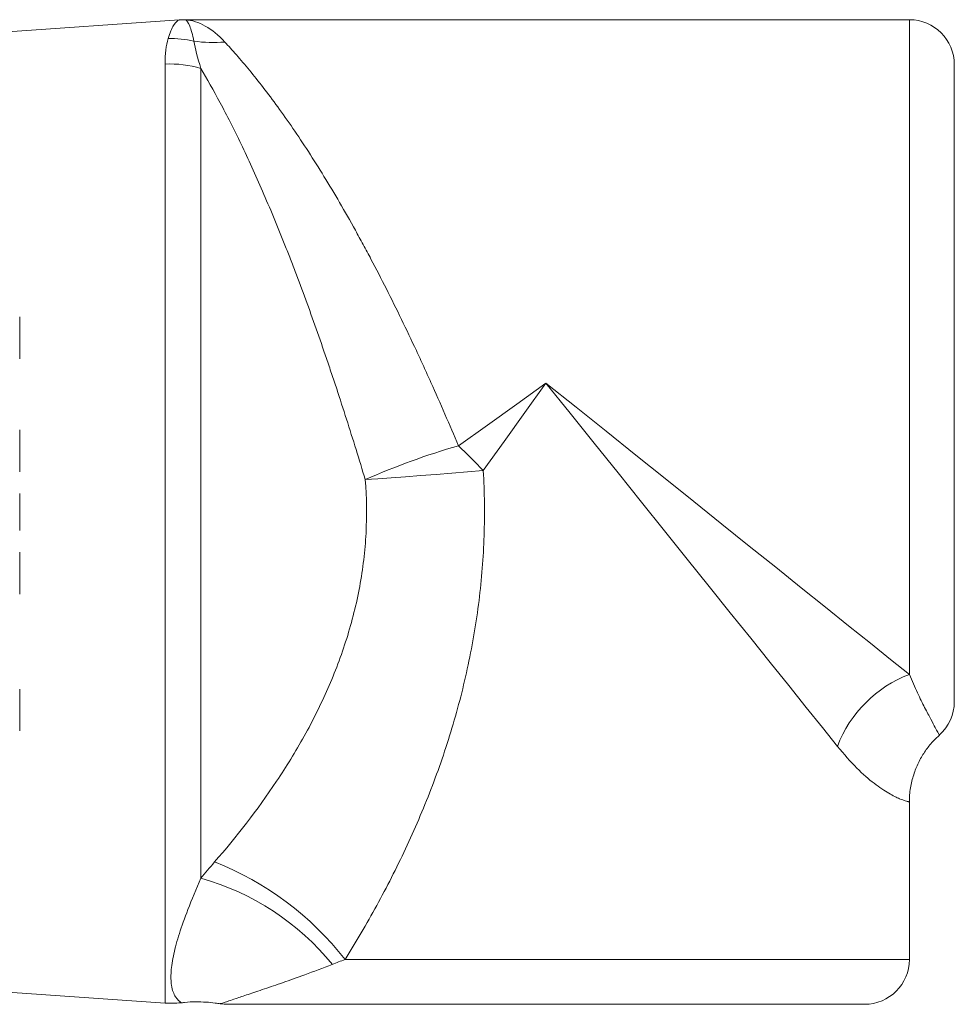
# Model space of a CAD drawing. Header units: millimetres. Extents: x 163 to 693, y 53 to 519.
# Tile 5 of 6: x 283 to 387, y 348 to 458. Entities that reach past the tile are written whole.
import ezdxf

# ---------------------------------------------------------------- set-up
doc = ezdxf.new("R2010")
doc.units = ezdxf.units.MM

msp = doc.modelspace()

# ---------------------------------------------------------------- linework, layer by layer
at = {"color": 7, "linetype": 'Continuous', "lineweight": 15}
for p, q in [((300.56, 458), (256.89, 454.94)), ((381.94, 458.02), (301.25, 458.02)), ((386.94, 453.02), (386.94, 382.02)), ((282.79, 424.89), (282.79, 420.22)), ((282.79, 412.31), (282.79, 407.64)), ((282.79, 405.2), (282.79, 401.11)), ((282.79, 398.68), (282.79, 394)), ((282.79, 383.42), (282.79, 378.75)), ((381.94, 353.29), (381.94, 370.85)), ((256.89, 351.37), (298.99, 348.42)), ((376.94, 348.29), (305.94, 348.29))]:
    msp.add_line(p, q, dxfattribs=at)
at = {"color": 8, "linetype": 'Continuous', "lineweight": 0}
for p, q in [((381.94, 385.04), (381.94, 458.02)), ((298.99, 348.42), (298.99, 453.08)), ((302.99, 452.59), (302.99, 362.33)), ((319.06, 353.29), (381.94, 353.29))]:
    msp.add_line(p, q, dxfattribs=at)
at = {"color": 8, "linetype": 'Continuous', "lineweight": 0, "flags": 128}
for points in [[(331.69, 410.53), (334.92, 412.85), (338.18, 415.18), (341.44, 417.52)], [(341.44, 417.52), (339.1, 414.26), (336.77, 411), (334.45, 407.77)], [(341.44, 417.52), (344.8, 414.83), (348.14, 412.16), (351.45, 409.5), (354.71, 406.88), (357.92, 404.31), (361.05, 401.8), (364.1, 399.35), (367.05, 396.99), (369.88, 394.71), (372.59, 392.54), (375.16, 390.48), (377.59, 388.54), (379.85, 386.72), (381.94, 385.04)], [(373.92, 377.02), (372.24, 379.12), (370.43, 381.38), (368.49, 383.8), (366.42, 386.37), (364.25, 389.08), (361.98, 391.92), (359.61, 394.87), (357.17, 397.91), (354.66, 401.05), (352.08, 404.25), (349.47, 407.52), (346.81, 410.83), (344.13, 414.17), (341.44, 417.52)], [(334.45, 407.77), (332.7, 407.63), (330.94, 407.48), (329.19, 407.35), (327.47, 407.21), (325.8, 407.09), (324.2, 406.97), (322.7, 406.86), (321.3, 406.76)]]:
    msp.add_lwpolyline(points, dxfattribs=at)
at = {"color": 7, "linetype": 'Continuous', "lineweight": 15}
for centre, radius, start, end in [((301.29, 448.02), 10, 90.2047, 94.2205), ((381.94, 453.02), 5, 0, 90), ((381.94, 382.02), 5, 312.0106, 0), ((376.94, 353.29), 5, 270, 0), ((299.69, 358.4), 10, 266, 276.0656), ((305.94, 353.29), 5, 261.3222, 270)]:
    msp.add_arc(centre, radius, start, end, dxfattribs=at)
at = {"color": 8, "linetype": 'Continuous', "lineweight": 0}
for centre, radius, start, end in [((301.23, 448.12), 9.89, 89.8605, 93.9048), ((299.73, 445.57), 10.35, 76.2121, 92.1719), ((304.38, 471.39), 15.91, 262.1167, 274.5988), ((299.69, 442.2), 10.89, 72.3618, 93.6819), ((353.52, 334.15), 79.44, 105.9502, 113.9258), ((241.5, 317.58), 129.52, 44.1359, 45.8641), ((386.79, 372.18), 13.75, 110.6354, 159.3646), ((291.71, 331.85), 34.75, 38.0942, 68.3935), ((295.25, 334.56), 28.83, 39.0669, 74.4231)]:
    msp.add_arc(centre, radius, start, end, dxfattribs=at)
for points, knots in [([(299.34, 455.92), (299.55, 456.56), (299.75, 457.05), (300.15, 457.74), (300.35, 457.94), (300.56, 457.99)], [0, 0, 0, 0, 0.5, 0.5, 1, 1, 1, 1]), ([(305.66, 455.53), (304.94, 456.3), (304.21, 456.89), (303.11, 457.52), (302.74, 457.68), (302, 457.92), (301.63, 457.99), (301.25, 458.01)], [0, 0, 0, 0, 0.5, 0.5, 0.75, 0.75, 1, 1, 1, 1]), ([(301.25, 458.01), (301.42, 457.96), (301.58, 457.73), (301.9, 456.93), (302.05, 456.37), (302.2, 455.62)], [0, 0, 0, 0, 0.5, 0.5, 1, 1, 1, 1]), ([(305.66, 455.53), (306.06, 455.1), (306.49, 454.62), (307.41, 453.56), (307.89, 453), (309.38, 451.18), (310.45, 449.82), (312.1, 447.54), (312.67, 446.75), (313.81, 445.08), (314.39, 444.21), (316.12, 441.53), (317.28, 439.64), (319.03, 436.64), (319.61, 435.62), (320.49, 434.03), (320.78, 433.5), (321.36, 432.42), (321.65, 431.88), (323.09, 429.16), (324.22, 426.92), (325.89, 423.48), (326.44, 422.32), (327.27, 420.56), (327.54, 419.96), (328.08, 418.78), (328.35, 418.19), (329.68, 415.24), (330.7, 412.88), (331.69, 410.53)], [0, 0, 0, 0, 0.0625, 0.0625, 0.125, 0.125, 0.25, 0.25, 0.3125, 0.3125, 0.375, 0.375, 0.5, 0.5, 0.5625, 0.5625, 0.59375, 0.59375, 0.625, 0.625, 0.75, 0.75, 0.8125, 0.8125, 0.84375, 0.84375, 0.875, 0.875, 1, 1, 1, 1]), ([(321.3, 406.76), (320.63, 409), (319.93, 411.24), (318.85, 414.63), (318.49, 415.75), (317.93, 417.45), (317.74, 418.02), (317.36, 419.14), (317.17, 419.7), (316.22, 422.49), (315.45, 424.67), (314.28, 427.88), (313.88, 428.93), (313.28, 430.5), (313.08, 431.02), (312.68, 432.06), (312.48, 432.57), (311.47, 435.11), (310.66, 437.05), (309.06, 440.74), (308.26, 442.49), (307.06, 444.98), (306.67, 445.79), (305.89, 447.33), (305.51, 448.06), (304.38, 450.17), (303.66, 451.45), (302.99, 452.59)], [0, 0, 0, 0, 0.125, 0.125, 0.1875, 0.1875, 0.21875, 0.21875, 0.25, 0.25, 0.375, 0.375, 0.4375, 0.4375, 0.46875, 0.46875, 0.5, 0.5, 0.625, 0.625, 0.75, 0.75, 0.8125, 0.8125, 0.875, 0.875, 1, 1, 1, 1]), ([(334.45, 407.77), (334.59, 405.34), (334.62, 402.92), (334.46, 398.09), (334.27, 395.68), (333.83, 392.08), (333.65, 390.88), (333.25, 388.49), (333.02, 387.29), (332.26, 383.73), (331.66, 381.39), (330.27, 376.77), (329.49, 374.49), (328.19, 371.12), (327.73, 370.01), (326.79, 367.79), (326.3, 366.7), (324.78, 363.46), (323.7, 361.36), (321.45, 357.24), (320.28, 355.24), (319.06, 353.29)], [0, 0, 0, 0, 0.125, 0.125, 0.25, 0.25, 0.3125, 0.3125, 0.375, 0.375, 0.5, 0.5, 0.625, 0.625, 0.6875, 0.6875, 0.75, 0.75, 0.875, 0.875, 1, 1, 1, 1]), ([(304.51, 364.15), (306.93, 366.94), (309.27, 369.93), (311.96, 373.96), (312.49, 374.78), (313.52, 376.45), (314.02, 377.31), (315.46, 379.9), (316.34, 381.67), (317.93, 385.29), (318.63, 387.14), (319.53, 390), (319.8, 390.97), (320.29, 392.92), (320.5, 393.89), (321.04, 396.83), (321.28, 398.8), (321.49, 402.76), (321.46, 404.76), (321.3, 406.76)], [0, 0, 0, 0, 0.25, 0.25, 0.3125, 0.3125, 0.375, 0.375, 0.5, 0.5, 0.625, 0.625, 0.6875, 0.6875, 0.75, 0.75, 0.875, 0.875, 1, 1, 1, 1]), ([(381.94, 385.04), (382.25, 384.34), (382.86, 382.92), (383.68, 381.28), (384.36, 379.98), (384.94, 378.91), (385.27, 378.3), (385.23, 378.37), (385.22, 378.4)], [0, 0, 0, 0, 0.148784, 0.300098, 0.461355, 0.624747, 0.882868, 1, 1, 1, 1]), ([(381.93, 370.85), (381.92, 370.85), (381.89, 370.86), (381.52, 370.95), (380.83, 371.19), (379.7, 371.73), (378.06, 372.82), (376.08, 374.51), (374.65, 376.18), (373.92, 377.02)], [0, 0, 0, 0, 0.103426, 0.22508, 0.346707, 0.506704, 0.670359, 0.832447, 1, 1, 1, 1]), ([(300.74, 348.49), (300.74, 348.49), (300.76, 348.48), (300.12, 349), (299.66, 350.2), (299.61, 351.88), (299.91, 353.8), (300.54, 356.12), (301.51, 358.86), (302.48, 361.14), (302.99, 362.33)], [0, 0, 0, 0, 0.066004, 0.219977, 0.375941, 0.499833, 0.625351, 0.744722, 0.865942, 1, 1, 1, 1]), ([(317.63, 352.73), (316.58, 352.33), (314.58, 351.57), (312.09, 350.69), (309.96, 349.97), (308.18, 349.37), (306.9, 348.93), (306.06, 348.64), (305.39, 348.42), (305.07, 348.33), (305.17, 348.36), (305.19, 348.37)], [0, 0, 0, 0, 0.117797, 0.224296, 0.332555, 0.448896, 0.567057, 0.665161, 0.763305, 0.963443, 1, 1, 1, 1])]:
    msp.add_open_spline(points, degree=3, knots=knots, dxfattribs=at)
for points in [[(298.99, 453.08), (298.99, 454.21), (299.1, 455.16), (299.34, 455.92)], [(302.2, 455.62), (302.35, 454.8), (302.62, 453.79), (302.99, 452.59)], [(302.99, 362.33), (303.47, 362.93), (303.97, 363.54), (304.51, 364.15)], [(319.06, 353.29), (318.57, 353.1), (318.09, 352.91), (317.63, 352.73)]]:
    msp.add_open_spline(points, degree=3, dxfattribs=at)
at = {"color": 7, "linetype": 'Continuous', "lineweight": 15}
for points, knots in [([(381.96, 370.85), (381.96, 370.98), (381.93, 371.63), (382.1, 372.77), (382.49, 374.21), (383.07, 375.52), (383.79, 376.68), (384.54, 377.61), (385.08, 378.1), (385.31, 378.3)], [0, 0, 0, 0, 0.047374, 0.231778, 0.407903, 0.576486, 0.738169, 0.893206, 1, 1, 1, 1]), ([(300.74, 348.44), (300.88, 348.46), (301.44, 348.54), (302.38, 348.57), (303.52, 348.54), (304.45, 348.46), (304.98, 348.37), (305.19, 348.34)], [0, 0, 0, 0, 0.093512, 0.37558, 0.633265, 0.861556, 1, 1, 1, 1])]:
    msp.add_open_spline(points, degree=3, knots=knots, dxfattribs=at)

doc.saveas('drawing.dxf')
